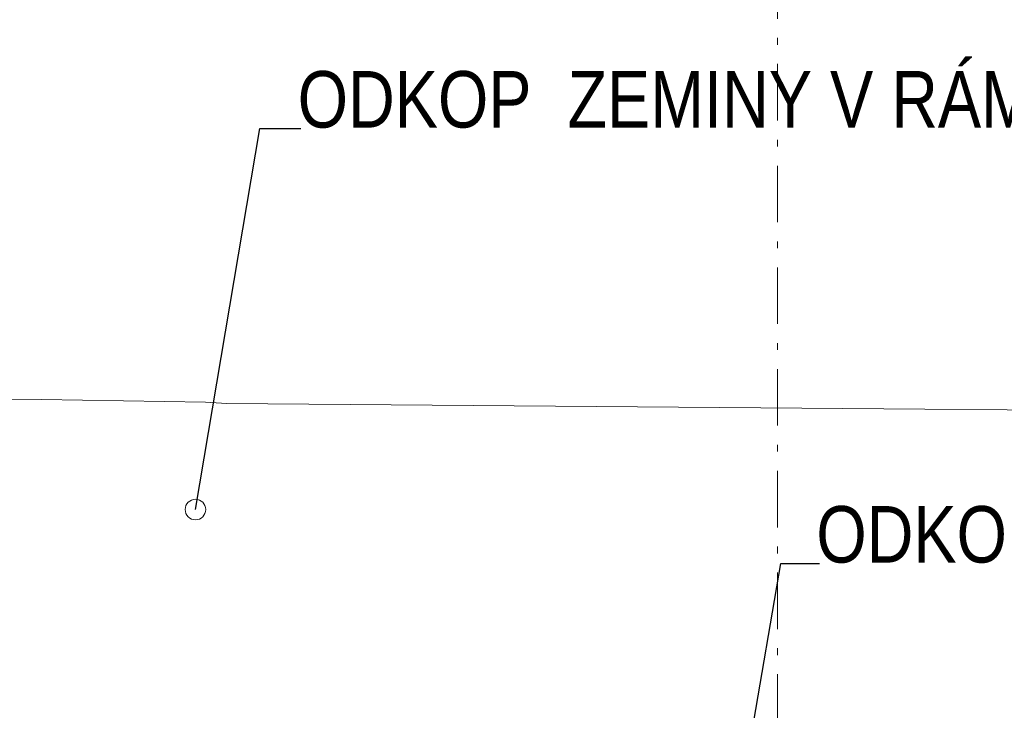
# Model space of a CAD drawing. Header units: millimetres. Extents: x -479461597 to -478645968, y -1101060132 to -1100898045.
# Tile 131 of 145: x -478683611 to -478679255, y -1101045910 to -1101042855. Entities that reach past the tile are written whole.
import ezdxf
from ezdxf.enums import TextEntityAlignment as Align

# ---------------------------------------------------------------- set-up
doc = ezdxf.new("R2010")
doc.units = ezdxf.units.MM
doc.header["$MEASUREMENT"] = 0
doc.linetypes.add('Wipeout_Contour', pattern=[1000, 0, -1000])
doc.linetypes.add('Čerchovaná M', pattern=[450, 250, -85, 30, -85])
for name, color, linetype, lineweight, true_color in [('Anotace - SP_Pero_č.__25', 7, 'Continuous', 13, 0x1a4f6e), ('Konstrukční síť_Pero_č.__81', 7, 'Continuous', 13, 0xa8a8a8), ('Situace - terén PT_Pero_č.__190', 7, 'Continuous', 20, 0x6d6f03)]:
    doc.layers.add(name, color=color, linetype=linetype, lineweight=lineweight, true_color=true_color)
doc.layers.add('Anotace - SP_Pero_č.__6', color=7, linetype='Continuous', lineweight=20)
doc.layers.add('Konstrukční síť_Pero_č.__183', color=7, linetype='Continuous', lineweight=20)
for name, color, linetype in [('Bourané_2D prvky - vyplně', 7, 'Continuous'), ('Konstrukční síť', 7, 'Continuous'), ('Situace - terén PT', 7, 'Continuous')]:
    doc.layers.add(name, color=color, linetype=linetype)
doc.styles.add('GENERATED_STYLE_5', font='txt')
doc.styles.add('GENERATED_STYLE_7', font='txt')
doc.dimstyles.new('GENERATED_STYLE__4', dxfattribs={"dimtxt": 0.18, "dimasz": 182.4, "dimexe": 0.18, "dimexo": 0.0625, "dimgap": 0.09, "dimtad": 0, "dimtih": 1, "dimtoh": 1, "dimdec": 4, "dimzin": 0, "dimdsep": 46, "dimcen": 0.09, "dimadec": 0, "dimazin": 0, "dimtfac": 1, "dimtdec": 4, "dimtmove": 0, "dimatfit": 3, "dimldrblk": 'ARROWHEAD_1', "dimfxl": 1, "dimtolj": 1, "dimtzin": 0, "dimarcsym": 0})

# ---------------------------------------------------------------- blocks, each defined once
blk = doc.blocks.new('Řez_35_6', base_point=(-478662657.7, -1101046200.7))
at = {"layer": 'Situace - terén PT_Pero_č.__190', "color": 66, "linetype": 'Continuous', "lineweight": 20, "true_color": 0x6d6f03, "flags": 128}
blk.add_lwpolyline([(-478660568.3, -1101045407.4), (-478662577.1, -1101045275.7), (-478662648.9, -1101045249.7), (-478663313, -1101045023.6), (-478663762.4, -1101044980.4), (-478665341.3, -1101044774.7), (-478667783.2, -1101044654.8), (-478669371.7, -1101044621.4), (-478675090.3, -1101044603.2), (-478676155, -1101044606.4), (-478682693.5, -1101044552.6), (-478682788.2, -1101044546.2), (-478683514.5, -1101044535.4), (-478688414.4, -1101044493.6), (-478688959.6, -1101044504.9), (-478692483.3, -1101044600.7), (-478693070.4, -1101044595.5), (-478719463.7, -1101044369.1)], dxfattribs=at)
blk = doc.blocks.new('Standardní značka sítě[28]_6', base_point=(-478680257.8, -1101036200.7))
at = {"layer": 'Konstrukční síť_Pero_č.__81', "color": 253, "linetype": 'Čerchovaná M', "lineweight": 13, "true_color": 0xa8a8a8}
blk.add_line((-478680257.8, -1101037200.7), (-478680257.8, -1101049200.7), dxfattribs=at)
at = {"layer": 'Konstrukční síť_Pero_č.__183', "color": 7, "lineweight": 20, "style": 'GENERATED_STYLE_7'}
for tag, p in [('AC_MarkerText_1_0', (-478680257.8, -1101035949.3)), ('AC_MarkerText_1_1', (-478680257.8, -1101050449.3))]:
    blk.add_attdef(tag, text='', height=250, rotation=360, dxfattribs=at).set_placement(p, align=Align.MIDDLE_CENTER)
blk = doc.blocks.new('ARROWHEAD_1')
at = {"color": 0, "linetype": 'Continuous', "lineweight": 0}
blk.add_line((0, 0), (-1, 0), dxfattribs=at)
blk.add_circle((0, 0), 0.25, dxfattribs=at)

msp = doc.modelspace()

# ---------------------------------------------------------------- block references
at = {"layer": 'Konstrukční síť', "color": 7, "linetype": 'Continuous', "lineweight": 20}
msp.add_blockref('Standardní značka sítě[28]_6', (-478680257.8, -1101036200.7), dxfattribs=at)
at = {"layer": 'Situace - terén PT', "lineweight": 0}
msp.add_blockref('Řez_35_6', (-478662657.7, -1101046200.7), dxfattribs=at)

# ---------------------------------------------------------------- texts
at = {"layer": 'Anotace - SP_Pero_č.__6', "color": 7, "linetype": 'Continuous', "lineweight": 20, "insert": (-478676812.4, -1101043335.6), "char_height": 250, "attachment_point": 9, "style": 'GENERATED_STYLE_5'}
msp.add_mtext('\\A1;{\\pqr;\\fArial Narrow|b0|i0|c238|p34;ODKOP \\fArial Narrow|b0|i0|c238|p34; ZEMINY \\fArial Narrow|b0|i0|c238|p34;V RÁMCI HTU - I.ETAPA}', dxfattribs=at)

# ---------------------------------------------------------------- next in the draw order: wipeouts: each hides what was drawn before it
at = {"color": 254, "linetype": 'Wipeout_Contour', "lineweight": 0, "ltscale": 21610787350.26364}
msp.add_wipeout([(-478691916.3, -1101043989.3), (-478691978.8, -1101043989.3), (-478691978.5, -1101048360.2), (-478659567.8, -1101048357.9), (-478659567.8, -1101047564.7), (-478660705.3, -1101047576), (-478660810.4, -1101047958.3), (-478661104.7, -1101047958.3), (-478661207.3, -1101047585.3), (-478674683, -1101047450.5), (-478687243.9, -1101047650.9), (-478687299, -1101047859.2), (-478687593.3, -1101047859.2), (-478687684.4, -1101047527.8), (-478691005.8, -1101047426.3), (-478691005.8, -1101047200.7), (-478691555.8, -1101047200.7), (-478691555.8, -1101044504.1)], dxfattribs=at).dxf.layer = 'Bourané_2D prvky - vyplně'

# ---------------------------------------------------------------- next in the draw order: texts
at = {"layer": 'Anotace - SP_Pero_č.__6', "color": 7, "linetype": 'Continuous', "lineweight": 20, "insert": (-478675679.5, -1101045260), "char_height": 250, "attachment_point": 9, "style": 'GENERATED_STYLE_5'}
msp.add_mtext('\\A1;{\\pqr;\\fArial Narrow|b0|i0|c238|p34;ODKOP V RÁMCI HTU - II.ETAPA}', dxfattribs=at)

# ---------------------------------------------------------------- next in the draw order: leaders
at = {"layer": 'Anotace - SP_Pero_č.__25', "color": 146, "linetype": 'Continuous', "lineweight": 13, "true_color": 0x1a4f6e, "annotation_type": 0, "has_hookline": 1, "hookline_direction": 0}
for points, text_width in [([(-478682833.1, -1101045021.9), (-478682548.2, -1101043335.6), (-478682367.3, -1101043335.6)], 5554.8), ([(-478680626.2, -1101047498.4), (-478680243.5, -1101045260), (-478680073, -1101045260)], 4393.4)]:
    msp.add_leader(points, dimstyle='GENERATED_STYLE__4', dxfattribs=dict(at, text_width=text_width))

doc.saveas('drawing.dxf')
